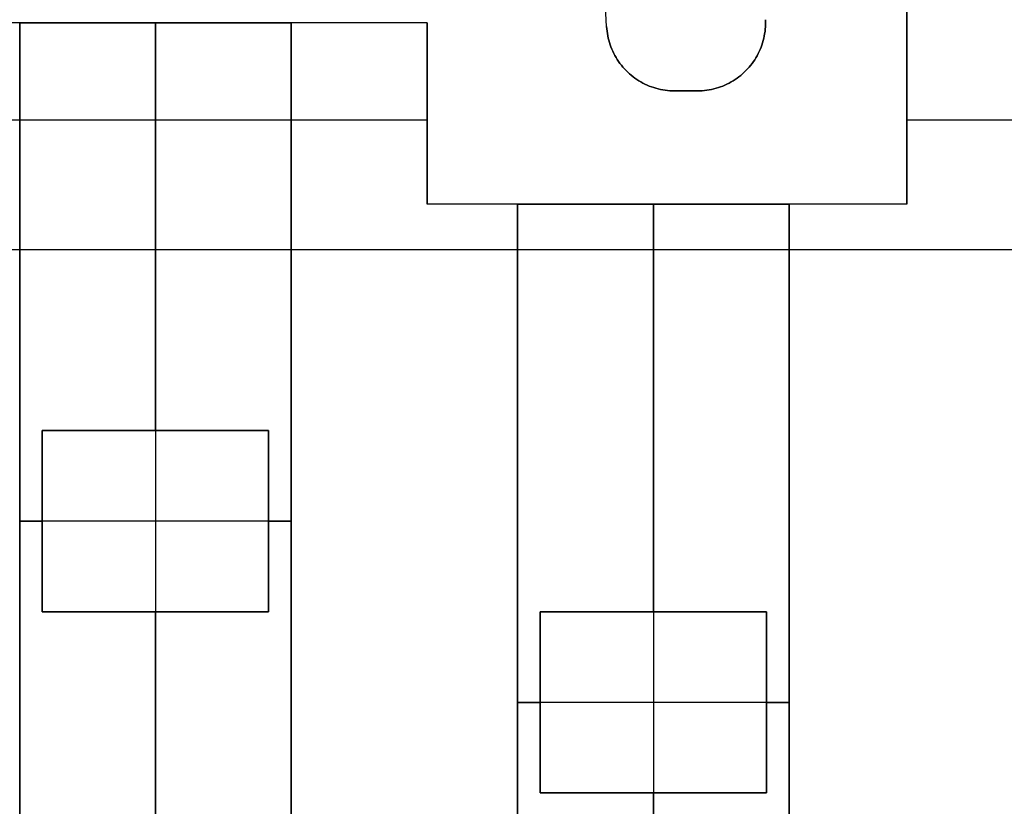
# Model space of a CAD drawing. Header units: millimetres. Extents: x -88 to 88, y -12 to 103.
# Tile 186 of 256: x -40.05 to -37.88, y 9.91 to 11.64. Entities that reach past the tile are written whole.
import ezdxf

# ---------------------------------------------------------------- set-up
doc = ezdxf.new("R2010")
doc.units = ezdxf.units.MM
doc.layers.add('Default', color=7, linetype='Continuous', true_color=0x000000)

msp = doc.modelspace()

# ---------------------------------------------------------------- linework, layer by layer
at = {"layer": 'Default', "color": 254, "true_color": 0xcad1ee}
for points in [[(-38.0912, 15.2352), (-38.0912, 11.2352)], [(-38.0912, 11.2352), (-38.0912, 15.2352)], [(-38.0912, 15.2352), (-38.0912, 11.2352)], [(-38.7545, 11.6275), (-38.8922, 14.3238)], [(-38.7545, 11.6275), (-38.8922, 14.3238)], [(-38.4036, 11.6423), (-38.4035, 11.6371), (-38.4035, 11.632), (-38.4037, 11.6268), (-38.4041, 11.6217), (-38.4046, 11.6165), (-38.4054, 11.6114), (-38.4063, 11.6063), (-38.4074, 11.6013), (-38.4086, 11.5963), (-38.41, 11.5913), (-38.4116, 11.5864), (-38.4134, 11.5815), (-38.4153, 11.5768), (-38.4174, 11.572), (-38.4197, 11.5674), (-38.4221, 11.5628), (-38.4247, 11.5583), (-38.4274, 11.554), (-38.4302, 11.5497), (-38.4333, 11.5455), (-38.4364, 11.5414), (-38.4397, 11.5374), (-38.4432, 11.5336), (-38.4467, 11.5298), (-38.4504, 11.5262), (-38.4542, 11.5227), (-38.4582, 11.5194), (-38.4622, 11.5162), (-38.4663, 11.5131), (-38.4706, 11.5102), (-38.475, 11.5074), (-38.4794, 11.5048), (-38.4839, 11.5023), (-38.4886, 11.5), (-38.4932, 11.4978), (-38.498, 11.4958), (-38.5028, 11.494), (-38.5077, 11.4923), (-38.5127, 11.4908), (-38.5177, 11.4895), (-38.5227, 11.4884), (-38.5278, 11.4874), (-38.5329, 11.4866), (-38.538, 11.486), (-38.5432, 11.4855), (-38.5483, 11.4853), (-38.5535, 11.4852)], [(-38.4036, 11.6423), (-38.4035, 11.6371), (-38.4035, 11.632), (-38.4037, 11.6268), (-38.4041, 11.6217), (-38.4046, 11.6165), (-38.4054, 11.6114), (-38.4063, 11.6063), (-38.4074, 11.6013), (-38.4086, 11.5963), (-38.41, 11.5913), (-38.4116, 11.5864), (-38.4134, 11.5815), (-38.4153, 11.5768), (-38.4174, 11.572), (-38.4197, 11.5674), (-38.4221, 11.5628), (-38.4247, 11.5583), (-38.4274, 11.554), (-38.4302, 11.5497), (-38.4333, 11.5455), (-38.4364, 11.5414), (-38.4397, 11.5374), (-38.4432, 11.5336), (-38.4467, 11.5298), (-38.4504, 11.5262), (-38.4542, 11.5227), (-38.4582, 11.5194), (-38.4622, 11.5162), (-38.4663, 11.5131), (-38.4706, 11.5102), (-38.475, 11.5074), (-38.4794, 11.5048), (-38.4839, 11.5023), (-38.4886, 11.5), (-38.4932, 11.4978), (-38.498, 11.4958), (-38.5028, 11.494), (-38.5077, 11.4923), (-38.5127, 11.4908), (-38.5177, 11.4895), (-38.5227, 11.4884), (-38.5278, 11.4874), (-38.5329, 11.4866), (-38.538, 11.486), (-38.5432, 11.4855), (-38.5483, 11.4853), (-38.5535, 11.4852)], [(-38.5535, 11.4852), (-38.5483, 11.4853), (-38.5432, 11.4855), (-38.538, 11.486), (-38.5329, 11.4866), (-38.5278, 11.4874), (-38.5227, 11.4884), (-38.5177, 11.4895), (-38.5127, 11.4908), (-38.5077, 11.4923), (-38.5028, 11.494), (-38.498, 11.4958), (-38.4932, 11.4978), (-38.4886, 11.5), (-38.4839, 11.5023), (-38.4794, 11.5048), (-38.475, 11.5074), (-38.4706, 11.5102), (-38.4663, 11.5131), (-38.4622, 11.5162), (-38.4582, 11.5194), (-38.4542, 11.5227), (-38.4504, 11.5262), (-38.4467, 11.5298), (-38.4432, 11.5336), (-38.4397, 11.5374), (-38.4364, 11.5414), (-38.4333, 11.5455), (-38.4302, 11.5497), (-38.4274, 11.554), (-38.4247, 11.5583), (-38.4221, 11.5628), (-38.4197, 11.5674), (-38.4174, 11.572), (-38.4153, 11.5768), (-38.4134, 11.5815), (-38.4116, 11.5864), (-38.41, 11.5913), (-38.4086, 11.5963), (-38.4074, 11.6013), (-38.4063, 11.6063), (-38.4054, 11.6114), (-38.4046, 11.6165), (-38.4041, 11.6217), (-38.4037, 11.6268), (-38.4035, 11.632), (-38.4035, 11.6371), (-38.4036, 11.6423)], [(-39.1512, 11.6352), (-40.3512, 11.6352)], [(-39.1512, 11.6352), (-40.3512, 11.6352)], [(-40.0512, 11.6352), (-40.3512, 11.6352)], [(-39.4512, 11.6352), (-40.0512, 11.6352)], [(-40.0512, 9.5352), (-40.0512, 11.6352)], [(-40.0512, 9.5352), (-40.0512, 11.6352)], [(-40.0512, 11.6352), (-39.4512, 11.6352)], [(-40.0512, 9.5352), (-40.0512, 11.6352)], [(-40.0512, 11.6352), (-40.0512, 9.4352)], [(-40.0512, 9.4352), (-40.0512, 11.6352)], [(-40.0512, 11.6352), (-39.4512, 11.6352)], [(-40.0512, 11.6352), (-39.4512, 11.6352)], [(-39.7512, 11.6352), (-39.7512, 9.4352)], [(-39.7512, 11.6352), (-39.7512, 9.4352)], [(-39.7512, 10.7352), (-39.7512, 11.6352)], [(-39.7512, 10.7352), (-39.7512, 11.6352)], [(-39.4512, 11.6352), (-39.4512, 9.5352)], [(-39.4512, 11.6352), (-39.4512, 9.5352)], [(-39.4512, 9.5352), (-39.4512, 11.6352)], [(-39.4512, 9.4352), (-39.4512, 11.6352)], [(-39.4512, 11.6352), (-39.4512, 9.4352)], [(-39.4512, 11.6352), (-39.4512, 9.4352)], [(-39.1512, 11.6352), (-39.4512, 11.6352)], [(-39.1512, 11.2352), (-39.1512, 11.6352)], [(-39.1512, 11.6352), (-39.1512, 11.2352)], [(-39.1512, 11.6352), (-39.1512, 11.2352)], [(-38.6046, 11.4852), (-38.6098, 11.4853), (-38.615, 11.4855), (-38.6202, 11.486), (-38.6253, 11.4866), (-38.6304, 11.4874), (-38.6355, 11.4884), (-38.6406, 11.4896), (-38.6456, 11.4909), (-38.6505, 11.4924), (-38.6554, 11.494), (-38.6603, 11.4959), (-38.6651, 11.4979), (-38.6698, 11.5001), (-38.6744, 11.5024), (-38.6789, 11.5049), (-38.6834, 11.5075), (-38.6877, 11.5103), (-38.692, 11.5133), (-38.6962, 11.5163), (-38.7002, 11.5196), (-38.7042, 11.5229), (-38.708, 11.5264), (-38.7117, 11.5301), (-38.7152, 11.5338), (-38.7187, 11.5377), (-38.722, 11.5417), (-38.7251, 11.5458), (-38.7281, 11.55), (-38.731, 11.5544), (-38.7337, 11.5588), (-38.7363, 11.5633), (-38.7387, 11.5679), (-38.7409, 11.5725), (-38.743, 11.5773), (-38.7449, 11.5821), (-38.7467, 11.587), (-38.7483, 11.5919), (-38.7497, 11.5969), (-38.7509, 11.6019), (-38.752, 11.607), (-38.7529, 11.6121), (-38.7536, 11.6172), (-38.7541, 11.6224), (-38.7545, 11.6275)], [(-38.6046, 11.4852), (-38.6098, 11.4853), (-38.615, 11.4855), (-38.6202, 11.486), (-38.6253, 11.4866), (-38.6304, 11.4874), (-38.6355, 11.4884), (-38.6406, 11.4896), (-38.6456, 11.4909), (-38.6505, 11.4924), (-38.6554, 11.494), (-38.6603, 11.4959), (-38.6651, 11.4979), (-38.6698, 11.5001), (-38.6744, 11.5024), (-38.6789, 11.5049), (-38.6834, 11.5075), (-38.6877, 11.5103), (-38.692, 11.5133), (-38.6962, 11.5163), (-38.7002, 11.5196), (-38.7042, 11.5229), (-38.708, 11.5264), (-38.7117, 11.5301), (-38.7152, 11.5338), (-38.7187, 11.5377), (-38.722, 11.5417), (-38.7251, 11.5458), (-38.7281, 11.55), (-38.731, 11.5544), (-38.7337, 11.5588), (-38.7363, 11.5633), (-38.7387, 11.5679), (-38.7409, 11.5725), (-38.743, 11.5773), (-38.7449, 11.5821), (-38.7467, 11.587), (-38.7483, 11.5919), (-38.7497, 11.5969), (-38.7509, 11.6019), (-38.752, 11.607), (-38.7529, 11.6121), (-38.7536, 11.6172), (-38.7541, 11.6224), (-38.7545, 11.6275)], [(-38.7545, 11.6275), (-38.7541, 11.6224), (-38.7536, 11.6172), (-38.7529, 11.6121), (-38.752, 11.607), (-38.7509, 11.6019), (-38.7497, 11.5969), (-38.7483, 11.5919), (-38.7467, 11.587), (-38.7449, 11.5821), (-38.743, 11.5773), (-38.7409, 11.5725), (-38.7387, 11.5679), (-38.7363, 11.5633), (-38.7337, 11.5588), (-38.731, 11.5544), (-38.7281, 11.55), (-38.7251, 11.5458), (-38.722, 11.5417), (-38.7187, 11.5377), (-38.7152, 11.5338), (-38.7117, 11.5301), (-38.708, 11.5264), (-38.7042, 11.5229), (-38.7002, 11.5196), (-38.6962, 11.5163), (-38.692, 11.5133), (-38.6877, 11.5103), (-38.6834, 11.5075), (-38.6789, 11.5049), (-38.6744, 11.5024), (-38.6698, 11.5001), (-38.6651, 11.4979), (-38.6603, 11.4959), (-38.6554, 11.494), (-38.6505, 11.4924), (-38.6456, 11.4909), (-38.6406, 11.4896), (-38.6355, 11.4884), (-38.6304, 11.4874), (-38.6253, 11.4866), (-38.6202, 11.486), (-38.615, 11.4855), (-38.6098, 11.4853), (-38.6046, 11.4852)], [(-38.5535, 11.4852), (-38.6046, 11.4852)], [(-38.5535, 11.4852), (-38.6046, 11.4852)], [(-38.6046, 11.4852), (-38.5535, 11.4852)], [(-39.1512, 11.4202), (-40.3512, 11.4202)], [(-37.4912, 11.4202), (-38.0912, 11.4202)], [(-38.0912, 11.2352), (-39.1512, 11.2352)], [(-38.0912, 11.2352), (-39.1512, 11.2352)], [(-38.9512, 11.2352), (-39.1512, 11.2352)], [(-38.3512, 11.2352), (-38.9512, 11.2352)], [(-38.9512, 9.1352), (-38.9512, 11.2352)], [(-38.9512, 9.1352), (-38.9512, 11.2352)], [(-38.9512, 11.2352), (-38.3512, 11.2352)], [(-38.9512, 9.1352), (-38.9512, 11.2352)], [(-38.9512, 11.2352), (-38.9512, 9.0352)], [(-38.9512, 9.0352), (-38.9512, 11.2352)], [(-38.9512, 11.2352), (-38.3512, 11.2352)], [(-38.9512, 11.2352), (-38.3512, 11.2352)], [(-38.9512, 11.2352), (-38.9512, 9.0352)], [(-38.6512, 11.2352), (-38.6512, 9.0352)], [(-38.6512, 11.2352), (-38.6512, 9.0352)], [(-38.6512, 10.3352), (-38.6512, 11.2352)], [(-38.6512, 10.3352), (-38.6512, 11.2352)], [(-38.3512, 11.2352), (-38.3512, 9.1352)], [(-38.3512, 11.2352), (-38.3512, 9.1352)], [(-38.3512, 9.1352), (-38.3512, 11.2352)], [(-38.3512, 9.0352), (-38.3512, 11.2352)], [(-38.3512, 11.2352), (-38.3512, 9.0352)], [(-38.3512, 11.2352), (-38.3512, 9.0352)], [(-38.0912, 11.2352), (-38.3512, 11.2352)], [(-47.3812, 11.1352), (-33.8012, 11.1352)], [(-47.3812, 11.1352), (-33.8012, 11.1352)], [(-41.5512, 11.1352), (-37.1912, 11.1352)], [(-40.0012, 10.3352), (-40.0012, 10.7352)], [(-40.0012, 10.7352), (-39.5012, 10.7352)], [(-39.5012, 10.7352), (-40.0012, 10.7352)], [(-40.0012, 10.7352), (-40.0012, 10.3352)], [(-40.0012, 10.7352), (-40.0012, 10.3352)], [(-39.5012, 10.7352), (-40.0012, 10.7352)], [(-40.0012, 10.3352), (-40.0012, 10.7352)], [(-40.0012, 10.7352), (-39.5012, 10.7352)], [(-40.0012, 10.7352), (-40.0012, 10.3352)], [(-39.5012, 10.7352), (-40.0012, 10.7352)], [(-40.0012, 10.7352), (-40.0012, 10.3352)], [(-39.5012, 10.7352), (-40.0012, 10.7352)], [(-39.5012, 10.7352), (-39.5012, 10.3352)], [(-39.5012, 10.3352), (-39.5012, 10.7352)], [(-39.5012, 10.3352), (-39.5012, 10.7352)], [(-39.5012, 10.3352), (-39.5012, 10.7352)], [(-39.5012, 10.7352), (-39.5012, 10.3352)], [(-39.5012, 10.7352), (-39.5012, 10.3352)], [(-39.4512, 10.5352), (-40.0512, 10.5352)], [(-39.4512, 10.5352), (-40.0512, 10.5352)], [(-40.0512, 10.5352), (-40.0012, 10.5352)], [(-40.0512, 10.5352), (-40.0012, 10.5352)], [(-39.5012, 10.5352), (-39.4512, 10.5352)], [(-39.5012, 10.5352), (-39.4512, 10.5352)], [(-39.5012, 10.3352), (-40.0012, 10.3352)], [(-40.0012, 10.3352), (-39.5012, 10.3352)], [(-40.0012, 10.3352), (-39.5012, 10.3352)], [(-39.5012, 10.3352), (-40.0012, 10.3352)], [(-39.5012, 10.3352), (-40.0012, 10.3352)], [(-39.5012, 10.3352), (-40.0012, 10.3352)], [(-39.7512, 9.4352), (-39.7512, 10.3352)], [(-39.7512, 9.4352), (-39.7512, 10.3352)], [(-38.9012, 9.9352), (-38.9012, 10.3352)], [(-38.9012, 10.3352), (-38.4012, 10.3352)], [(-38.4012, 10.3352), (-38.9012, 10.3352)], [(-38.9012, 10.3352), (-38.9012, 9.9352)], [(-38.9012, 10.3352), (-38.9012, 9.9352)], [(-38.4012, 10.3352), (-38.9012, 10.3352)], [(-38.9012, 9.9352), (-38.9012, 10.3352)], [(-38.9012, 10.3352), (-38.4012, 10.3352)], [(-38.9012, 10.3352), (-38.9012, 9.9352)], [(-38.4012, 10.3352), (-38.9012, 10.3352)], [(-38.9012, 10.3352), (-38.9012, 9.9352)], [(-38.4012, 10.3352), (-38.9012, 10.3352)], [(-38.4012, 10.3352), (-38.4012, 9.9352)], [(-38.4012, 9.9352), (-38.4012, 10.3352)], [(-38.4012, 9.9352), (-38.4012, 10.3352)], [(-38.4012, 9.9352), (-38.4012, 10.3352)], [(-38.4012, 9.9352), (-38.4012, 10.3352)], [(-38.4012, 9.9352), (-38.4012, 10.3352)], [(-38.3512, 10.1352), (-38.9512, 10.1352)], [(-38.3512, 10.1352), (-38.9512, 10.1352)], [(-38.9512, 10.1352), (-38.9012, 10.1352)], [(-38.9512, 10.1352), (-38.9012, 10.1352)], [(-38.4012, 10.1352), (-38.3512, 10.1352)], [(-38.4012, 10.1352), (-38.3512, 10.1352)], [(-38.4012, 9.9352), (-38.9012, 9.9352)], [(-38.9012, 9.9352), (-38.4012, 9.9352)], [(-38.9012, 9.9352), (-38.4012, 9.9352)], [(-38.4012, 9.9352), (-38.9012, 9.9352)], [(-38.4012, 9.9352), (-38.9012, 9.9352)], [(-38.4012, 9.9352), (-38.9012, 9.9352)], [(-38.6512, 9.0352), (-38.6512, 9.9352)], [(-38.6512, 9.0352), (-38.6512, 9.9352)]]:
    msp.add_lwpolyline(points, dxfattribs=at)
at = {"layer": 'Default', "color": 254, "true_color": 0xcad1ee, "extrusion": (0.999512, -0.031235, 4.63722e-13)}
msp.add_lwpolyline([(11.3364, -4.5865), (11.2182, -4.6095), (11.0993, -4.6295), (10.9798, -4.6464), (10.86, -4.6603), (10.7398, -4.6711), (10.6194, -4.6788), (10.4989, -4.6835), (10.3785, -4.685)], dxfattribs=at)
at = {"layer": 'Default', "color": 254, "true_color": 0xcad1ee, "extrusion": (1, 0, 0)}
for points in [[(12.5926, -4.5865), (12.4347, -4.6165), (12.2759, -4.6411), (12.1164, -4.6603), (11.9563, -4.674), (11.7958, -4.6823), (11.6352, -4.685)], [(12.5518, -4.3907), (12.4007, -4.4194), (12.2487, -4.443), (12.0959, -4.4614), (11.9426, -4.4745), (11.789, -4.4824), (11.6352, -4.485)], [(12.1926, -4.5865), (12.0347, -4.6165), (11.8759, -4.6411), (11.7164, -4.6603), (11.5563, -4.674), (11.3958, -4.6823), (11.2352, -4.685)], [(12.1518, -4.3907), (12.0007, -4.4194), (11.8487, -4.443), (11.6959, -4.4614), (11.5426, -4.4745), (11.389, -4.4824), (11.2352, -4.485)], [(11.6352, -4.485), (11.6352, -4.685)], [(11.6352, -4.485), (11.6352, -4.685)], [(11.6352, -4.27), (11.6352, -4.485)], [(11.6352, -4.685), (11.6352, -4.9)], [(11.6352, -4.685), (11.6352, -4.485)], [(11.6352, -4.685), (11.6352, -4.485)], [(11.6352, -4.27), (11.6352, -4.9)], [(11.6275, -3.07), (11.6275, -3.27)], [(11.6352, -3.27), (11.6352, -3.07)], [(11.4852, -3.27), (11.4852, -3.07)], [(11.4852, -3.27), (11.4852, -3.07)], [(11.4852, -3.07), (11.4852, -3.27)], [(11.4852, -3.07), (11.4852, -3.27)], [(11.4352, -4.9), (11.4352, -4.27)], [(11.2352, -4.9), (11.2352, -4.27)], [(11.2352, -4.685), (11.2352, -4.485)], [(11.2352, -4.485), (11.2352, -4.685)], [(11.2352, -4.27), (11.2352, -4.485)], [(11.2352, -4.685), (11.2352, -4.9)], [(11.2352, -4.685), (11.2352, -4.485)], [(11.2352, -4.685), (11.2352, -4.485)], [(11.2352, -4.27), (11.2352, -4.9)], [(10.7352, -4.9), (10.7352, -4.685)], [(10.7352, -4.485), (10.7352, -4.27)], [(10.7352, -4.685), (10.7352, -4.9)], [(10.7352, -4.27), (10.7352, -4.485)], [(10.7352, -4.9), (10.7352, -4.685)], [(10.7352, -4.485), (10.7352, -4.27)], [(10.5852, -4.685), (10.5852, -4.485)], [(10.5852, -4.685), (10.5852, -4.485)], [(10.5352, -4.9), (10.5352, -4.685)], [(10.5352, -4.485), (10.5352, -4.27)], [(10.5352, -4.9), (10.5352, -4.685)], [(10.5352, -4.485), (10.5352, -4.27)], [(10.5352, -4.685), (10.5352, -4.485)], [(10.3352, -4.9), (10.3352, -4.685)], [(10.3352, -4.485), (10.3352, -4.27)], [(10.3352, -4.685), (10.3352, -4.9)], [(10.3352, -4.27), (10.3352, -4.485)], [(10.3352, -4.685), (10.3352, -4.9)], [(10.3352, -4.485), (10.3352, -4.27)], [(10.3352, -4.9), (10.3352, -4.685)], [(10.3352, -4.485), (10.3352, -4.27)], [(10.3352, -4.685), (10.3352, -4.9)], [(10.3352, -4.27), (10.3352, -4.485)], [(10.3352, -4.9), (10.3352, -4.685)], [(10.3352, -4.485), (10.3352, -4.27)], [(10.1852, -4.685), (10.1852, -4.485)], [(10.1852, -4.685), (10.1852, -4.485)], [(10.1352, -4.685), (10.1352, -4.485)], [(10.1352, -4.9), (10.1352, -4.685)], [(10.1352, -4.485), (10.1352, -4.27)], [(10.1352, -4.9), (10.1352, -4.685)], [(10.1352, -4.485), (10.1352, -4.27)], [(10.1352, -4.685), (10.1352, -4.485)], [(9.9352, -4.9), (9.9352, -4.685)], [(9.9352, -4.485), (9.9352, -4.27)], [(9.9352, -4.685), (9.9352, -4.9)], [(9.9352, -4.27), (9.9352, -4.485)], [(9.9352, -4.685), (9.9352, -4.9)], [(9.9352, -4.27), (9.9352, -4.485)]]:
    msp.add_lwpolyline(points, dxfattribs=at)
at = {"layer": 'Default', "color": 254, "true_color": 0xcad1ee, "extrusion": (0.999512, 0.031235, 6.52114e-13)}
msp.add_lwpolyline([(12.8618, -4.685), (12.9822, -4.6835), (13.1026, -4.6788), (13.223, -4.6711), (13.3432, -4.6603), (13.4631, -4.6464), (13.5825, -4.6295), (13.7014, -4.6095), (13.8196, -4.5865)], dxfattribs=at)
at = {"layer": 'Default', "color": 254, "true_color": 0xcad1ee, "extrusion": (0.999512, -0.031235, -1.59364e-13)}
msp.add_lwpolyline([(10.3785, -4.485), (10.4938, -4.4835), (10.6092, -4.4791), (10.7244, -4.4717), (10.8395, -4.4614), (10.9543, -4.4481), (11.0686, -4.4318), (11.1824, -4.4127), (11.2956, -4.3907)], dxfattribs=at)
at = {"layer": 'Default', "color": 254, "true_color": 0xcad1ee, "extrusion": (0.999512, 0.031235, 1.59364e-13)}
msp.add_lwpolyline([(13.7789, -4.3907), (13.6657, -4.4127), (13.5518, -4.4318), (13.4375, -4.4481), (13.3227, -4.4614), (13.2077, -4.4717), (13.0924, -4.4791), (12.9771, -4.4835), (12.8618, -4.485)], dxfattribs=at)
at = {"layer": 'Default', "color": 254, "true_color": 0xcad1ee, "extrusion": (0.999512, -0.031235, 2.14977e-13)}
msp.add_lwpolyline([(10.9709, -4.5865), (10.8527, -4.6095), (10.7338, -4.6295), (10.6144, -4.6464), (10.4945, -4.6603), (10.3743, -4.6711), (10.254, -4.6788), (10.1335, -4.6835), (10.0131, -4.685)], dxfattribs=at)
at = {"layer": 'Default', "color": 254, "true_color": 0xcad1ee, "extrusion": (0.999512, 0.031235, 3.98846e-13)}
msp.add_lwpolyline([(12.4276, -4.685), (12.548, -4.6835), (12.6685, -4.6788), (12.7889, -4.6711), (12.9091, -4.6603), (13.0289, -4.6464), (13.1484, -4.6295), (13.2672, -4.6095), (13.3854, -4.5865)], dxfattribs=at)
at = {"layer": 'Default', "color": 254, "true_color": 0xcad1ee, "extrusion": (0.999512, -0.031235, 4.92571e-13)}
msp.add_lwpolyline([(10.0131, -4.485), (10.1284, -4.4835), (10.2437, -4.4791), (10.359, -4.4717), (10.474, -4.4614), (10.5888, -4.4481), (10.7032, -4.4318), (10.817, -4.4127), (10.9302, -4.3907)], dxfattribs=at)
at = {"layer": 'Default', "color": 254, "true_color": 0xcad1ee, "extrusion": (0.999512, 0.031235, 1.38359e-13)}
msp.add_lwpolyline([(13.3447, -4.3907), (13.2315, -4.4127), (13.1177, -4.4318), (13.0033, -4.4481), (12.8886, -4.4614), (12.7735, -4.4717), (12.6582, -4.4791), (12.5429, -4.4835), (12.4276, -4.485)], dxfattribs=at)

doc.saveas('drawing.dxf')
